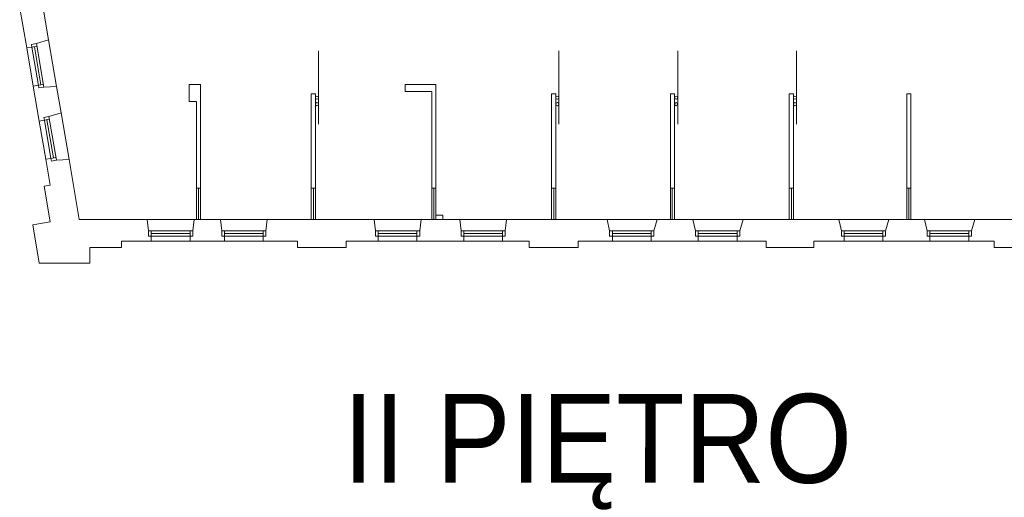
# Model space of a CAD drawing. Header units: centimetres. Extents: x 695802 to 711011, y 25963 to 44188.
# Tile 134 of 157: x 701354 to 701496, y 38931 to 38999. Entities that reach past the tile are written whole.
import ezdxf

# ---------------------------------------------------------------- set-up
doc = ezdxf.new("R2010")
doc.units = ezdxf.units.CM
for name, color, linetype, lineweight in [('Opis', 102, 'Continuous', 9), ('Przekrojowa', 253, 'Continuous', 25), ('Ramka', 255, 'Continuous', 9), ('Widokowa', 140, 'Continuous', 9)]:
    doc.layers.add(name, color=color, linetype=linetype, lineweight=lineweight)
doc.styles.add('ARIELCE', font='arial.ttf', dxfattribs={"width": 0.9})

# ---------------------------------------------------------------- blocks, each defined once
blk = doc.blocks.new('zw$2918')
at = {"layer": 'Przekrojowa', "color": 0, "lineweight": 0, "ltscale": 1.6}
for p, q in [((717.2, -3454.7), (695.6, -3328.1)), ((654.4, -3478.6), (633.8, -3358.4)), ((717.2, -3454.7), (682.4, -3466)), ((690.5, -3689.6), (673.3, -3589)), ((740.4, -3590.1), (703.8, -3591.5)), ((753.3, -3665.6), (740.4, -3590.1)), ((1156.1, -3583.7), (1123.1, -3583.7)), ((1123.1, -3583.7), (1123.1, -3633.7)), ((1156.1, -3883.7), (1156.1, -3583.7)), ((1835.7, -3583.7), (1746.7, -3583.7)), ((1746.7, -3583.7), (1746.7, -3604.7)), ((1823.7, -3604.7), (1746.7, -3604.7)), ((1835.7, -3583.7), (1821.7, -3583.7)), ((1823.7, -3604.7), (1823.7, -3883.7)), ((1835.7, -3883.7), (1835.7, -3583.7)), ((1123.1, -3633.7), (1144.1, -3633.7)), ((1144.1, -3633.7), (1144.1, -3883.7)), ((1487.7, -3610.7), (1475.7, -3610.7)), ((1475.7, -3610.7), (1475.7, -3883.7)), ((1487.7, -3883.7), (1487.7, -3610.7)), ((2181.7, -3610.7), (2169.7, -3610.7)), ((2169.7, -3610.7), (2169.7, -3883.7)), ((2181.7, -3883.7), (2181.7, -3610.7)), ((2524.7, -3610.7), (2512.7, -3610.7)), ((2512.7, -3610.7), (2512.7, -3883.7)), ((2524.7, -3883.7), (2524.7, -3610.7)), ((2867.7, -3610.7), (2855.7, -3610.7)), ((2855.7, -3610.7), (2855.7, -3883.7)), ((2867.7, -3883.7), (2867.7, -3610.7)), ((3206.7, -3610.7), (3194.7, -3610.7)), ((3194.7, -3610.7), (3194.7, -3883.7)), ((3206.7, -3883.7), (3206.7, -3610.7)), ((753.3, -3665.6), (718.5, -3676.9)), ((722.1, -3874.9), (709.3, -3800)), ((776.5, -3801), (739.9, -3802.5)), ((806.1, -3974.4), (776.5, -3801)), ((722.1, -3874.9), (704.4, -3877.9)), ((722, -3980.7), (704.4, -3877.9)), ((1156.1, -3883.7), (1144.1, -3883.7)), ((1487.7, -3883.7), (1475.7, -3883.7)), ((1835.7, -3883.7), (1823.7, -3883.7)), ((2181.7, -3883.7), (2169.7, -3883.7)), ((2524.7, -3883.7), (2512.7, -3883.7)), ((2867.7, -3883.7), (2855.7, -3883.7)), ((3206.7, -3883.7), (3194.7, -3883.7)), ((1000.3, -3974.4), (806.1, -3974.4)), ((1137.7, -3973.7), (1213.2, -3973.7)), ((1348.7, -3973.7), (1429.7, -3973.7)), ((1657.2, -3973.7), (1429.7, -3973.7)), ((1904.2, -3973.7), (1792.7, -3973.7)), ((1813.7, -3973.7), (1827.7, -3973.7)), ((1835.7, -3973.7), (1835.7, -3961.7)), ((1835.7, -3961.7), (1855.7, -3961.7)), ((1855.7, -3961.7), (1855.7, -3973.7)), ((2161.7, -3973.7), (2039.7, -3973.7)), ((2161.7, -3973.7), (2175.7, -3973.7)), ((2175.7, -3973.7), (2329.5, -3973.7)), ((2329.5, -3973.7), (2337.1, -4007.1)), ((2474.5, -3973.7), (2464.7, -4007.1)), ((2474.5, -3973.7), (2577.5, -3973.7)), ((2506.7, -3973.7), (2520.7, -3973.7)), ((2577.5, -3973.7), (2585.1, -4007.1)), ((2722.5, -3973.7), (2712.7, -4007.1)), ((2851.7, -3973.7), (2722.5, -3973.7)), ((2851.7, -3973.7), (2865.7, -3973.7)), ((2998.5, -3973.7), (2865.7, -3973.7)), ((2998.5, -3973.7), (3006.1, -4007.1)), ((3143.5, -3973.7), (3133.7, -4007.1)), ((3192.7, -3973.7), (3143.5, -3973.7)), ((3192.7, -3973.7), (3206.7, -3973.7)), ((3246.5, -3973.7), (3206.7, -3973.7)), ((3246.5, -3973.7), (3254.1, -4007.1)), ((3391.5, -3973.7), (3381.7, -4007.1)), ((3574.7, -3973.7), (3391.5, -3973.7)), ((722, -3980.7), (671.6, -3989.3)), ((690.6, -4099.8), (671.6, -3989.3)), ((1133.7, -4021.9), (1133.7, -4007.1)), ((1344.7, -4021.9), (1344.7, -4007.1)), ((1788.7, -4021.9), (1788.7, -4007.1)), ((2035.7, -4021.9), (2035.7, -4007.1)), ((927.9, -4054.8), (836.9, -4054.8)), ((836.9, -4054.8), (836.9, -4099.8)), ((1013.9, -4036.8), (927.9, -4036.8)), ((927.9, -4036.8), (927.9, -4054.8)), ((1224.9, -4036.8), (1125.9, -4036.8)), ((1435.9, -4036.8), (1336.9, -4036.8)), ((1435.9, -4036.8), (1435.9, -4054.8)), ((1576.9, -4054.8), (1435.9, -4054.8)), ((1668.9, -4036.8), (1576.9, -4036.8)), ((1576.9, -4036.8), (1576.9, -4054.8)), ((1915.9, -4036.8), (1780.9, -4036.8)), ((2104.9, -4036.8), (2027.9, -4036.8)), ((2104.9, -4054.8), (2104.9, -4036.8)), ((2245.9, -4054.8), (2104.9, -4054.8)), ((2344.9, -4036.8), (2245.9, -4036.8)), ((2245.9, -4036.8), (2245.9, -4054.8)), ((2456.9, -4036.8), (2592.9, -4036.8)), ((2704.9, -4036.8), (2788.9, -4036.8)), ((2788.9, -4036.8), (2788.9, -4054.8)), ((2788.9, -4054.8), (2926.9, -4054.8)), ((2926.9, -4054.8), (2926.9, -4036.8)), ((2926.9, -4036.8), (3013.9, -4036.8)), ((3125.9, -4036.8), (3261.9, -4036.8)), ((3446.9, -4036.8), (3373.9, -4036.8)), ((3446.9, -4036.8), (3446.9, -4054.8)), ((3446.9, -4054.8), (3584.9, -4054.8)), ((836.9, -4099.8), (690.6, -4099.8)), ((836.9, -4099.8), (701, -4099.8))]:
    blk.add_line(p, q, dxfattribs=at)
at = {"layer": 'Przekrojowa', "color": 0, "lineweight": 0}
for p, q in [((682.4, -3466), (667.8, -3468.5)), ((669.1, -3476.1), (654.4, -3478.6)), ((654.4, -3478.6), (669.1, -3476.1)), ((667.8, -3468.5), (669.1, -3476.1)), ((688, -3586.5), (673.3, -3589)), ((673.3, -3589), (688, -3586.5)), ((689.3, -3594.2), (688, -3586.5)), ((703.9, -3591.7), (689.3, -3594.2)), ((705.2, -3687.1), (690.5, -3689.6)), ((690.5, -3689.6), (705.2, -3687.1)), ((718.5, -3676.9), (703.9, -3679.4)), ((703.9, -3679.4), (705.2, -3687.1)), ((724.1, -3797.5), (709.3, -3800)), ((709.3, -3800), (724.1, -3797.5)), ((725.4, -3805.1), (724.1, -3797.5)), ((740, -3802.6), (725.4, -3805.1)), ((1002.2, -3973.7), (1006.1, -4007.1)), ((1137.7, -3973.7), (1133.7, -4007.1)), ((1213.2, -3973.7), (1217.1, -4007.1)), ((1348.7, -3973.7), (1344.7, -4007.1)), ((1657.2, -3973.7), (1661.1, -4007.1)), ((1792.7, -3973.7), (1788.7, -4007.1)), ((1904.2, -3973.7), (1908.1, -4007.1)), ((2039.7, -3973.7), (2035.7, -4007.1)), ((1006.1, -4007.1), (1006.1, -4021.9)), ((1217.1, -4007.1), (1217.1, -4021.9)), ((1661.1, -4007.1), (1661.1, -4021.9)), ((1908.1, -4007.1), (1908.1, -4021.9)), ((2337.1, -4007.1), (2337.1, -4021.9)), ((2464.7, -4007.1), (2464.7, -4021.9)), ((2585.1, -4007.1), (2585.1, -4021.9)), ((2712.7, -4007.1), (2712.7, -4021.9)), ((3006.1, -4007.1), (3006.1, -4021.9)), ((3133.7, -4007.1), (3133.7, -4021.9)), ((3254.1, -4007.1), (3254.1, -4021.9)), ((3381.7, -4007.1), (3381.7, -4021.9)), ((1006.1, -4021.9), (1013.9, -4021.9)), ((1013.9, -4021.9), (1013.9, -4036.8)), ((1013.9, -4036.8), (1013.9, -4021.9)), ((1133.7, -4021.9), (1125.9, -4021.9)), ((1125.9, -4021.9), (1125.9, -4036.8)), ((1125.9, -4036.8), (1125.9, -4021.9)), ((1217.1, -4021.9), (1224.9, -4021.9)), ((1224.9, -4021.9), (1224.9, -4036.8)), ((1224.9, -4036.8), (1224.9, -4021.9)), ((1344.7, -4021.9), (1336.9, -4021.9)), ((1336.9, -4021.9), (1336.9, -4036.8)), ((1336.9, -4036.8), (1336.9, -4021.9)), ((1661.1, -4021.9), (1668.9, -4021.9)), ((1668.9, -4021.9), (1668.9, -4036.8)), ((1668.9, -4036.8), (1668.9, -4021.9)), ((1788.7, -4021.9), (1780.9, -4021.9)), ((1780.9, -4021.9), (1780.9, -4036.8)), ((1780.9, -4036.8), (1780.9, -4021.9)), ((1908.1, -4021.9), (1915.9, -4021.9)), ((1915.9, -4021.9), (1915.9, -4036.8)), ((1915.9, -4036.8), (1915.9, -4021.9)), ((2035.7, -4021.9), (2027.9, -4021.9)), ((2027.9, -4021.9), (2027.9, -4036.8)), ((2027.9, -4036.8), (2027.9, -4021.9)), ((2337.1, -4021.9), (2344.9, -4021.9)), ((2344.9, -4021.9), (2344.9, -4036.8)), ((2344.9, -4036.8), (2344.9, -4021.9)), ((2464.7, -4021.9), (2456.9, -4021.9)), ((2456.9, -4021.9), (2456.9, -4036.8)), ((2456.9, -4036.8), (2456.9, -4021.9)), ((2585.1, -4021.9), (2592.9, -4021.9)), ((2592.9, -4021.9), (2592.9, -4036.8)), ((2592.9, -4036.8), (2592.9, -4021.9)), ((2712.7, -4021.9), (2704.9, -4021.9)), ((2704.9, -4021.9), (2704.9, -4036.8)), ((2704.9, -4036.8), (2704.9, -4021.9)), ((3006.1, -4021.9), (3013.9, -4021.9)), ((3013.9, -4021.9), (3013.9, -4036.8)), ((3013.9, -4036.8), (3013.9, -4021.9)), ((3133.7, -4021.9), (3125.9, -4021.9)), ((3125.9, -4021.9), (3125.9, -4036.8)), ((3125.9, -4036.8), (3125.9, -4021.9)), ((3254.1, -4021.9), (3261.9, -4021.9)), ((3261.9, -4021.9), (3261.9, -4036.8)), ((3261.9, -4036.8), (3261.9, -4021.9)), ((3381.7, -4021.9), (3373.9, -4021.9)), ((3373.9, -4021.9), (3373.9, -4036.8)), ((3373.9, -4036.8), (3373.9, -4021.9))]:
    blk.add_line(p, q, dxfattribs=at)
at = {"layer": 'Widokowa', "color": 0, "lineweight": 0}
for p, q in [((703.9, -3591.7), (682.4, -3466)), ((669.1, -3476.1), (683.7, -3473.6)), ((688, -3586.7), (669.1, -3476.1)), ((695.3, -3585.3), (676.4, -3474.9)), ((688, -3586.5), (702.6, -3584)), ((705.2, -3687.1), (719.8, -3684.6)), ((724.1, -3797.7), (705.2, -3687.1)), ((731.4, -3796.2), (712.5, -3685.8)), ((740, -3802.6), (718.5, -3676.9)), ((724.1, -3797.5), (738.7, -3795)), ((1137.7, -3973.7), (1002.2, -3973.7)), ((1348.7, -3973.7), (1213.2, -3973.7)), ((1792.7, -3973.7), (1657.2, -3973.7)), ((2039.7, -3973.7), (1904.2, -3973.7)), ((1133.7, -4007.1), (1006.1, -4007.1)), ((1013.9, -4021.9), (1013.9, -4007.1)), ((1125.9, -4021.9), (1125.9, -4007.1)), ((1344.7, -4007.1), (1217.1, -4007.1)), ((1224.9, -4021.9), (1224.9, -4007.1)), ((1336.9, -4021.9), (1336.9, -4007.1)), ((1788.7, -4007.1), (1661.1, -4007.1)), ((1668.9, -4021.9), (1668.9, -4007.1)), ((1780.9, -4021.9), (1780.9, -4007.1)), ((2035.7, -4007.1), (1908.1, -4007.1)), ((1915.9, -4021.9), (1915.9, -4007.1)), ((2027.9, -4021.9), (2027.9, -4007.1)), ((2464.7, -4007.1), (2337.1, -4007.1)), ((2344.9, -4021.9), (2344.9, -4007.1)), ((2456.9, -4021.9), (2456.9, -4007.1)), ((2712.7, -4007.1), (2585.1, -4007.1)), ((2592.9, -4021.9), (2592.9, -4007.1)), ((2704.9, -4021.9), (2704.9, -4007.1)), ((3133.7, -4007.1), (3006.1, -4007.1)), ((3013.9, -4021.9), (3013.9, -4007.1)), ((3125.9, -4021.9), (3125.9, -4007.1)), ((3381.7, -4007.1), (3254.1, -4007.1)), ((3261.9, -4021.9), (3261.9, -4007.1)), ((3373.9, -4021.9), (3373.9, -4007.1)), ((1125.9, -4014.5), (1013.9, -4014.5)), ((1126.1, -4021.9), (1013.9, -4021.9)), ((1336.9, -4014.5), (1224.9, -4014.5)), ((1337.1, -4021.9), (1224.9, -4021.9)), ((1780.9, -4014.5), (1668.9, -4014.5)), ((1781.1, -4021.9), (1668.9, -4021.9)), ((2027.9, -4014.5), (1915.9, -4014.5)), ((2028.1, -4021.9), (1915.9, -4021.9)), ((2456.9, -4014.5), (2344.9, -4014.5)), ((2457.1, -4021.9), (2344.9, -4021.9)), ((2704.9, -4014.5), (2592.9, -4014.5)), ((2705.1, -4021.9), (2592.9, -4021.9)), ((3125.9, -4014.5), (3013.9, -4014.5)), ((3126.1, -4021.9), (3013.9, -4021.9)), ((3373.9, -4014.5), (3261.9, -4014.5)), ((3374.1, -4021.9), (3261.9, -4021.9))]:
    blk.add_line(p, q, dxfattribs=at)
at = {"layer": 'Widokowa', "color": 0, "lineweight": 0, "ltscale": 1.6}
for p, q in [((717.2, -3454.7), (740.4, -3590.1)), ((654.4, -3478.6), (673.3, -3589)), ((1496.7, -3699), (1496.7, -3486.9)), ((2190.7, -3699), (2190.7, -3486.9)), ((2533.7, -3699), (2533.7, -3486.9)), ((2876.7, -3699), (2876.7, -3486.9)), ((753.3, -3665.6), (776.5, -3801)), ((690.5, -3689.6), (709.3, -3800)), ((1144.1, -3883.7), (1144.1, -3973.7)), ((1150.1, -3883.7), (1150.1, -3973.7)), ((1156.1, -3973.7), (1156.1, -3883.7)), ((1475.7, -3883.7), (1475.7, -3973.7)), ((1481.7, -3883.7), (1481.7, -3973.7)), ((1487.7, -3973.7), (1487.7, -3883.7)), ((1823.7, -3883.7), (1823.7, -3973.7)), ((1829.7, -3883.7), (1829.7, -3973.7)), ((1835.7, -3973.7), (1835.7, -3883.7)), ((2169.7, -3883.7), (2169.7, -3973.7)), ((2175.7, -3883.7), (2175.7, -3973.7)), ((2181.7, -3973.7), (2181.7, -3883.7)), ((2512.7, -3883.7), (2512.7, -3973.7)), ((2517.7, -3883.7), (2517.7, -3973.7)), ((2524.7, -3973.7), (2524.7, -3883.7)), ((2855.7, -3883.7), (2855.7, -3973.7)), ((2861.7, -3883.7), (2861.7, -3973.7)), ((2867.7, -3973.7), (2867.7, -3883.7)), ((3194.7, -3883.7), (3194.7, -3973.7)), ((3200.7, -3883.7), (3200.7, -3973.7)), ((3206.7, -3973.7), (3206.7, -3883.7)), ((2329.5, -3973.7), (2474.5, -3973.7)), ((2577.5, -3973.7), (2722.5, -3973.7)), ((2998.5, -3973.7), (3143.5, -3973.7)), ((3246.5, -3973.7), (3391.5, -3973.7)), ((1013.9, -4036.8), (1125.9, -4036.8)), ((1224.9, -4036.8), (1336.9, -4036.8)), ((1668.9, -4036.8), (1780.9, -4036.8)), ((1915.9, -4036.8), (2027.9, -4036.8)), ((2344.9, -4036.8), (2456.9, -4036.8)), ((2592.9, -4036.8), (2704.9, -4036.8)), ((3013.9, -4036.8), (3125.9, -4036.8)), ((3261.9, -4036.8), (3373.9, -4036.8))]:
    blk.add_line(p, q, dxfattribs=at)
for centre in [(1492.2, -3622.3), (1492.2, -3641.1), (2186.2, -3622.3), (2186.2, -3641.1), (2529.2, -3622.3), (2529.2, -3641.1), (2872.2, -3622.3), (2872.2, -3641.1)]:
    blk.add_circle(centre, 4.5, dxfattribs=at)

msp = doc.modelspace()

# ---------------------------------------------------------------- block references
at = {"layer": 'Ramka', "xscale": 0.05, "yscale": 0.05, "zscale": 0.05}
msp.add_blockref('zw$2918', (701322.23, 39169.34), dxfattribs=at)

# ---------------------------------------------------------------- texts
at = {"layer": 'Opis', "insert": (701400.59, 38945.46), "char_height": 14, "width": 724.063, "attachment_point": 1, "rotation": 359.981, "style": 'ARIELCE'}
msp.add_mtext('\\pxsm1,ql;{\\fArial|b0|i0|c238|p34;\\H0.916668x;II PIĘTRO}', dxfattribs=at)

doc.saveas('drawing.dxf')
